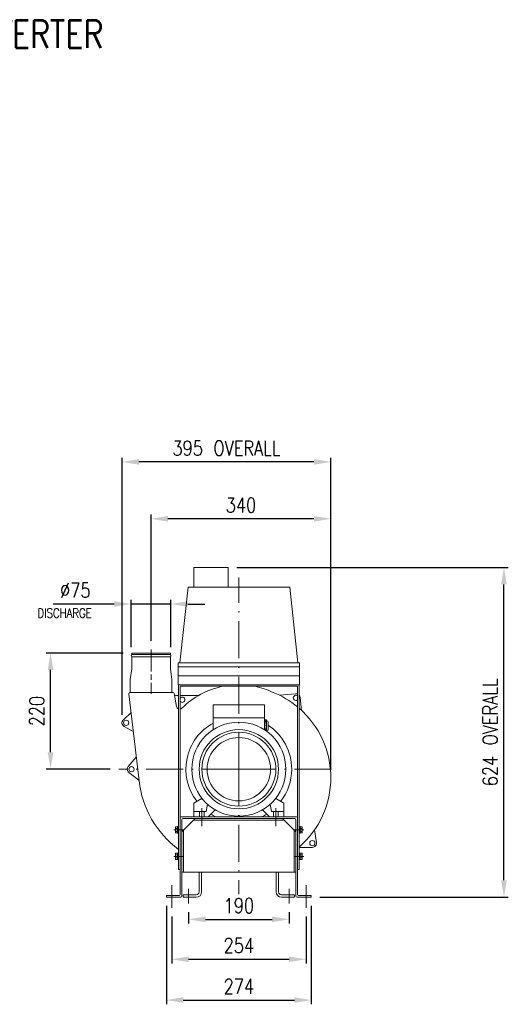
# Model space of a CAD drawing. Header units: millimetres. Extents: x 598 to 2717, y 165 to 2123.
# Tile 2 of 2: x 1786 to 2717, y 258 to 2123. Entities that reach past the tile are written whole.
import ezdxf

# ---------------------------------------------------------------- set-up
doc = ezdxf.new("R2010")
doc.units = ezdxf.units.MM
doc.header["$LTSCALE"] = 7
for name, pattern in [('AM_ISO08W050', [18, 12, -1.5, 3, -1.5]), ('AM_ISO08W050x2', [9, 6, -0.75, 1.5, -0.75]), ('GEN3A', [3.1, 2.5, -0.6]), ('GEN7', [15, 10, -2.5, 0, -2.5]), ('GEN7A', [7.5, 5, -1.25, 0, -1.25])]:
    doc.linetypes.add(name, pattern=pattern)
doc.layers.get('0').update_dxf_attribs({"color": 41, "lineweight": 20})
doc.layers.get('Defpoints').update_dxf_attribs({"lineweight": 20})
for name, color, linetype, lineweight in [('1', 9, 'Continuous', 9), ('2', 7, 'Continuous', 20), ('3', 6, 'GEN3A', 9), ('7', 4, 'GEN7', 9), ('7A', 4, 'GEN7A', 9), ('AM_0', 7, 'Continuous', 20), ('AM_0N', 7, 'Continuous', 20), ('AM_7', 4, 'AM_ISO08W050', 9), ('AM_7N', 4, 'AM_ISO08W050', 9)]:
    doc.layers.add(name, color=color, linetype=linetype, lineweight=lineweight)
doc.styles.add('NICK2', font='TXT.SHX', dxfattribs={"width": 0.8, "height": 17.5})
doc.styles.get("Standard").update_dxf_attribs({"font": 'txt.shx', "width": 0.8})
doc.dimstyles.new('A-NOTOL', dxfattribs={"dimscale": 8, "dimtxt": 3.5, "dimasz": 4, "dimexe": 1, "dimexo": 2, "dimgap": 1.5, "dimtad": 1, "dimdec": 0, "dimzin": 0, "dimdsep": 46, "dimtxsty": 'Standard', "dimcen": 2, "dimclrd": 1, "dimclre": 1, "dimclrt": 2, "dimadec": 0, "dimazin": 0, "dimtp": 0.1, "dimtm": 0.1, "dimtfac": 1, "dimtdec": 0, "dimtmove": 0, "dimatfit": 2, "dimfxl": 1, "dimtolj": 1, "dimarcsym": 0})

# ---------------------------------------------------------------- blocks, each defined once
blk = doc.blocks.new('*U25')
at = {"layer": 'AM_7', "linetype": 'AM_ISO08W050x2'}
blk.add_line((2095.4, 588.4), (2083.3, 588.4), dxfattribs=at)
blk = doc.blocks.new('*U26')
at = {"layer": 'AM_0N'}
for p, q in [((2084.7, 594.7), (2084.7, 582.2)), ((2086.3, 594.7), (2084.7, 594.7)), ((2084.7, 582.2), (2086.3, 582.2)), ((2086.3, 582.2), (2086.3, 594.7))]:
    blk.add_line(p, q, dxfattribs=at)
at = {"layer": 'AM_7N', "linetype": 'AM_ISO08W050x2'}
blk.add_line((2081.7, 588.4), (2089.3, 588.4), dxfattribs=at)
blk = doc.blocks.new('*U27')
at = {"layer": 'AM_0N'}
for p, q in [((2084.6, 544.7), (2084.6, 532.2)), ((2086.2, 544.7), (2084.6, 544.7)), ((2086.2, 532.2), (2086.2, 544.7)), ((2084.6, 532.2), (2086.2, 532.2))]:
    blk.add_line(p, q, dxfattribs=at)
at = {"layer": 'AM_7N', "linetype": 'AM_ISO08W050x2'}
blk.add_line((2081.6, 538.4), (2089.2, 538.4), dxfattribs=at)
blk = doc.blocks.new('*U28')
at = {"layer": 'AM_7', "linetype": 'AM_ISO08W050x2'}
blk.add_line((2095.4, 538.4), (2083.2, 538.4), dxfattribs=at)
blk = doc.blocks.new('*U29')
at = {"layer": 'AM_7', "linetype": 'AM_ISO08W050x2'}
blk.add_line((2305.5, 538.4), (2317.6, 538.4), dxfattribs=at)
blk = doc.blocks.new('*U30')
at = {"layer": 'AM_0N'}
for p, q in [((2314.6, 532.2), (2314.6, 544.7)), ((2314.6, 544.7), (2316.2, 544.7)), ((2316.2, 544.7), (2316.2, 532.2)), ((2316.2, 532.2), (2314.6, 532.2))]:
    blk.add_line(p, q, dxfattribs=at)
at = {"layer": 'AM_7N', "linetype": 'AM_ISO08W050x2'}
blk.add_line((2319.2, 538.4), (2311.6, 538.4), dxfattribs=at)
blk = doc.blocks.new('*U31')
at = {"layer": 'AM_0N'}
for p, q in [((2314.5, 582.2), (2314.5, 594.7)), ((2314.5, 594.7), (2316.1, 594.7)), ((2316.1, 582.2), (2314.5, 582.2)), ((2316.1, 594.7), (2316.1, 582.2))]:
    blk.add_line(p, q, dxfattribs=at)
at = {"layer": 'AM_7N', "linetype": 'AM_ISO08W050x2'}
blk.add_line((2319.1, 588.4), (2311.5, 588.4), dxfattribs=at)
blk = doc.blocks.new('*U32')
at = {"layer": 'AM_7', "linetype": 'AM_ISO08W050x2'}
blk.add_line((2305.4, 588.4), (2317.5, 588.4), dxfattribs=at)
blk = doc.blocks.new('*D4')
at = {"layer": '1', "color": 1, "lineweight": -2, "transparency": 16777216}
for p, q in [((2105.4, 432.9), (2105.4, 411.1)), ((2295.4, 432.8), (2295.4, 411.1)), ((2137.4, 419.1), (2263.4, 419.1))]:
    blk.add_line(p, q, dxfattribs=at)
at = {"layer": '1', "color": 1, "transparency": 16777216}
for points in [[(2137.4, 424.4), (2137.4, 413.7), (2105.4, 419.1)], [(2263.4, 424.4), (2263.4, 413.7), (2295.4, 419.1)]]:
    blk.add_solid(points, dxfattribs=at)
at = {"layer": 'Defpoints', "color": 0, "transparency": 16777216}
for p in [(2105.4, 448.9), (2295.4, 448.8), (2295.4, 419.1)]:
    blk.add_point(p, dxfattribs=at)
at = {"layer": '1', "color": 2, "transparency": 16777216, "insert": (2200.4, 445.1), "char_height": 28, "attachment_point": 5}
blk.add_mtext('\\A1;190', dxfattribs=at)
blk = doc.blocks.new('*D5')
at = {"layer": '1', "color": 1, "lineweight": -2, "transparency": 16777216}
for p, q in [((2073.4, 424.6), (2073.4, 335.5)), ((2327.4, 424.6), (2327.4, 335.5)), ((2105.4, 343.5), (2295.4, 343.5))]:
    blk.add_line(p, q, dxfattribs=at)
at = {"layer": '1', "color": 1, "transparency": 16777216}
for points in [[(2105.4, 348.8), (2105.4, 338.1), (2073.4, 343.5)], [(2295.4, 348.8), (2295.4, 338.1), (2327.4, 343.5)]]:
    blk.add_solid(points, dxfattribs=at)
at = {"layer": 'Defpoints', "color": 0, "transparency": 16777216}
for p in [(2073.4, 440.6), (2327.4, 440.6), (2327.4, 343.5)]:
    blk.add_point(p, dxfattribs=at)
at = {"layer": '1', "color": 2, "transparency": 16777216, "insert": (2200.4, 369.5), "char_height": 28, "attachment_point": 5}
blk.add_mtext('\\A1;254', dxfattribs=at)
blk = doc.blocks.new('*D6')
at = {"layer": '1', "color": 1, "lineweight": -2, "transparency": 16777216}
for p, q in [((2063.4, 445), (2063.4, 258.2)), ((2337.4, 445), (2337.4, 258.2)), ((2095.4, 266.2), (2305.4, 266.2))]:
    blk.add_line(p, q, dxfattribs=at)
at = {"layer": '1', "color": 1, "transparency": 16777216}
for points in [[(2095.4, 271.6), (2095.4, 260.9), (2063.4, 266.2)], [(2305.4, 271.6), (2305.4, 260.9), (2337.4, 266.2)]]:
    blk.add_solid(points, dxfattribs=at)
at = {"layer": 'Defpoints', "color": 0, "transparency": 16777216}
for p in [(2063.4, 461), (2337.4, 461), (2337.4, 266.2)]:
    blk.add_point(p, dxfattribs=at)
at = {"layer": '1', "color": 2, "transparency": 16777216, "insert": (2200.4, 292.2), "char_height": 28, "attachment_point": 5}
blk.add_mtext('\\A1;274', dxfattribs=at)
blk = doc.blocks.new('*D14')
at = {"layer": '1', "color": 1, "lineweight": -2, "transparency": 16777216}
for p, q in [((2034.4, 946.2), (2034.4, 1185.5)), ((2342.4, 1177.5), (2066.4, 1177.5)), ((2374.4, 703.4), (2374.4, 1185.5))]:
    blk.add_line(p, q, dxfattribs=at)
at = {"layer": '1', "color": 1, "transparency": 16777216}
for points in [[(2066.4, 1182.8), (2066.4, 1172.1), (2034.4, 1177.5)], [(2342.4, 1182.8), (2342.4, 1172.1), (2374.4, 1177.5)]]:
    blk.add_solid(points, dxfattribs=at)
at = {"layer": 'Defpoints', "color": 0, "transparency": 16777216}
for p in [(2034.4, 1177.5), (2034.4, 930.2), (2374.4, 687.4)]:
    blk.add_point(p, dxfattribs=at)
at = {"layer": '1', "color": 2, "transparency": 16777216, "insert": (2204.4, 1203.5), "char_height": 28, "attachment_point": 5}
blk.add_mtext('\\A1;340', dxfattribs=at)
blk = doc.blocks.new('*D15')
at = {"layer": '1', "color": 1, "lineweight": -2, "transparency": 16777216}
for p, q in [((1981.9, 923.4), (1836.3, 923.4)), ((1844.3, 735.4), (1844.3, 891.4)), ((1957.4, 703.4), (1836.3, 703.4))]:
    blk.add_line(p, q, dxfattribs=at)
at = {"layer": '1', "color": 1, "transparency": 16777216}
for points in [[(1839, 891.4), (1849.7, 891.4), (1844.3, 923.4)], [(1839, 735.4), (1849.7, 735.4), (1844.3, 703.4)]]:
    blk.add_solid(points, dxfattribs=at)
at = {"layer": 'Defpoints', "color": 0, "transparency": 16777216}
for p in [(1844.3, 923.4), (1997.9, 923.4), (1973.4, 703.4)]:
    blk.add_point(p, dxfattribs=at)
at = {"layer": '1', "color": 2, "transparency": 16777216, "insert": (1818.3, 813.4), "char_height": 28, "attachment_point": 5, "rotation": 90}
blk.add_mtext('\\A1;220', dxfattribs=at)
blk = doc.blocks.new('*D16')
at = {"layer": '1', "color": 1, "lineweight": -2, "transparency": 16777216}
for p, q in [((1964.9, 1016.2), (1849.2, 1016.2)), ((1996.9, 934.4), (1996.9, 1024.2)), ((2071.9, 1016.2), (1996.9, 1016.2)), ((2071.9, 934.4), (2071.9, 1024.2)), ((2103.9, 1016.2), (2135.9, 1016.2))]:
    blk.add_line(p, q, dxfattribs=at)
at = {"layer": '1', "color": 1, "transparency": 16777216}
for points in [[(1964.9, 1021.5), (1964.9, 1010.9), (1996.9, 1016.2)], [(2103.9, 1021.5), (2103.9, 1010.9), (2071.9, 1016.2)]]:
    blk.add_solid(points, dxfattribs=at)
at = {"layer": 'Defpoints', "color": 0, "transparency": 16777216}
for p in [(1996.9, 1016.2), (1996.9, 918.4), (2071.9, 918.4)]:
    blk.add_point(p, dxfattribs=at)
at = {"layer": '1', "color": 2, "transparency": 16777216, "insert": (1891.1, 1042.2), "char_height": 28, "attachment_point": 5}
blk.add_mtext('\\A1;%%c75', dxfattribs=at)
blk = doc.blocks.new('*D18')
at = {"layer": '1', "color": 1, "lineweight": -2, "transparency": 16777216}
for p, q in [((2196.5, 1085.4), (2709.7, 1085.4)), ((2701.7, 493), (2701.7, 1053.4)), ((2353.4, 461), (2709.7, 461))]:
    blk.add_line(p, q, dxfattribs=at)
at = {"layer": '1', "color": 1, "transparency": 16777216}
for points in [[(2696.4, 1053.4), (2707, 1053.4), (2701.7, 1085.4)], [(2696.4, 493), (2707, 493), (2701.7, 461)]]:
    blk.add_solid(points, dxfattribs=at)
at = {"layer": 'Defpoints', "color": 0, "transparency": 16777216}
for p in [(2180.5, 1085.4), (2701.7, 1085.4), (2337.4, 461)]:
    blk.add_point(p, dxfattribs=at)
at = {"layer": '1', "color": 2, "transparency": 16777216, "insert": (2675.7, 773.2), "char_height": 28, "attachment_point": 5, "rotation": 90}
blk.add_mtext('\\A1;624 OVERALL', dxfattribs=at)
blk = doc.blocks.new('*D19')
at = {"layer": '1', "color": 1, "lineweight": -2, "transparency": 16777216}
for p, q in [((1979.5, 806.3), (1979.5, 1293.2)), ((2374.4, 703.4), (2374.4, 1293.2)), ((2342.4, 1285.2), (2011.5, 1285.2))]:
    blk.add_line(p, q, dxfattribs=at)
at = {"layer": '1', "color": 1, "transparency": 16777216}
for points in [[(2011.5, 1290.5), (2011.5, 1279.9), (1979.5, 1285.2)], [(2342.4, 1290.5), (2342.4, 1279.9), (2374.4, 1285.2)]]:
    blk.add_solid(points, dxfattribs=at)
at = {"layer": 'Defpoints', "color": 0, "transparency": 16777216}
for p in [(1979.5, 1285.2), (1979.5, 790.3), (2374.4, 687.4)]:
    blk.add_point(p, dxfattribs=at)
at = {"layer": '1', "color": 2, "transparency": 16777216, "insert": (2176.9, 1311.2), "char_height": 28, "attachment_point": 5}
blk.add_mtext('\\A1;395 OVERALL', dxfattribs=at)

msp = doc.modelspace()

# ---------------------------------------------------------------- linework, layer by layer
for p, q in [((2086.3, 863.4), (2314.5, 863.4)), ((2086.3, 513.4), (2086.3, 863.4)), ((2089.3, 860.4), (2311.5, 860.4)), ((2089.3, 513.4), (2089.3, 860.4)), ((2311.5, 513.4), (2311.5, 860.4)), ((2314.5, 513.4), (2314.5, 863.4)), ((2086.3, 513.4), (2089.3, 513.4)), ((2311.5, 513.4), (2314.5, 513.4))]:
    msp.add_line(p, q)
at = {"layer": '2'}
for p, q in [((2115.5, 1085.4), (2180.5, 1085.4)), ((2115.5, 1048.2), (2115.5, 1085.4)), ((2180.5, 1048.2), (2180.5, 1085.4)), ((2088.9, 904.5), (2104.3, 1048.2)), ((2296.6, 1048.2), (2104.3, 1048.2)), ((2312, 904.5), (2296.6, 1048.2)), ((1997.9, 923.4), (2034.4, 923.4)), ((1997.9, 920.7), (1997.9, 923.4)), ((2070.9, 920.7), (1997.9, 920.7)), ((2070.9, 916.2), (1997.9, 916.2)), ((1997.9, 916.2), (1997.9, 893.5)), ((2070.9, 923.4), (2034.4, 923.4)), ((2070.9, 920.7), (2070.9, 923.4)), ((2070.9, 916.2), (2070.9, 893.5)), ((2085.4, 904.5), (2315.4, 904.5)), ((2085.4, 904.5), (2085.4, 863.4)), ((2085.4, 897.1), (2315.4, 897.1)), ((2315.4, 863.4), (2315.4, 904.5)), ((1997.9, 893.5), (1995.2, 873.5)), ((2070.9, 893.5), (2073.6, 873.5)), ((2085.4, 880.5), (2315.4, 880.5)), ((1995.2, 873.5), (1995.2, 848.4)), ((2073.6, 873.5), (2073.6, 848.4)), ((2085.4, 863.4), (2315.4, 863.4)), ((1992.6, 846.2), (2011.7, 681.5)), ((2076.4, 848.4), (1994.6, 848.4)), ((1995.2, 848.4), (2073.6, 848.4)), ((2078.4, 846.8), (2082.7, 822.1)), ((2080.8, 842.8), (2086.3, 842.8)), ((2089.3, 842.8), (2124, 842.8)), ((2277.4, 843.5), (2307.7, 846.4)), ((2319.1, 814.7), (2316.4, 839.3)), ((2248.9, 825.4), (2151.9, 825.4)), ((2151.9, 825.4), (2151.9, 778.1)), ((2248.9, 825.4), (2248.9, 778.1)), ((1996.7, 810.8), (1982, 797.1)), ((2000.8, 774.7), (1983.5, 784.2)), ((2248.9, 800.4), (2151.9, 800.4)), ((2252.9, 796.7), (2248.9, 796.7)), ((2252.9, 795.4), (2248.9, 795.4)), ((2252.9, 794.4), (2248.9, 794.4)), ((2252.9, 792.4), (2248.9, 792.4)), ((2252.9, 789.4), (2248.9, 789.4)), ((2252.9, 785.4), (2248.9, 785.4)), ((2252.9, 796.7), (2252.9, 776.2)), ((2253.9, 794.7), (2252.9, 794.7)), ((2255.9, 792.7), (2255.9, 778.2)), ((2252.9, 781.4), (2248.9, 781.4)), ((2252.9, 778.4), (2248.9, 778.4)), ((2252.9, 776.4), (2251.3, 776.4)), ((2253.9, 776.2), (2251.7, 776.2)), ((2006.5, 726.3), (1991.4, 708.7)), ((2011.6, 682.4), (1992.5, 697.1)), ((2115.4, 639.4), (2130.7, 648.2)), ((2115.4, 613.4), (2115.4, 639.4)), ((2138.9, 623.4), (2141.2, 637)), ((2262, 623.4), (2259.6, 637)), ((2285.4, 639.4), (2270.2, 648.2)), ((2285.4, 613.4), (2285.4, 639.4)), ((2115.4, 623.4), (2138.9, 623.4)), ((2142.4, 613.4), (2155.6, 626.6)), ((2258.4, 613.4), (2245.3, 626.6)), ((2285.4, 623.4), (2262, 623.4)), ((2089.3, 611.4), (2089.3, 466.2)), ((2309.5, 613.4), (2091.3, 613.4)), ((2117.8, 610.3), (2092.4, 584.9)), ((2092.4, 463), (2092.4, 608.3)), ((2094.4, 610.3), (2306.4, 610.3)), ((2114.7, 607.2), (2286.1, 607.2)), ((2115.4, 613.4), (2142.4, 613.4)), ((2285.4, 613.4), (2258.4, 613.4)), ((2283, 610.3), (2308.4, 584.9)), ((2308.4, 463), (2308.4, 608.3)), ((2311.5, 611.4), (2311.5, 466.2)), ((2095.6, 588), (2095.6, 508.3)), ((2305.3, 588), (2305.3, 508.3)), ((2343.7, 588.7), (2347.3, 564.6)), ((2086.1, 551.7), (2086.3, 551)), ((2314.5, 555.3), (2339.5, 555.4)), ((2092.4, 508.3), (2308.4, 508.3)), ((2125.4, 471), (2125.4, 508.3)), ((2129.9, 508.3), (2129.9, 471)), ((2270.9, 508.3), (2270.9, 471)), ((2275.4, 508.3), (2275.4, 471)), ((2063.4, 464.2), (2087.3, 464.2)), ((2063.4, 464.2), (2063.4, 461)), ((2063.4, 461), (2090.4, 461)), ((2095.4, 461), (2095.4, 465.5)), ((2095.4, 465.5), (2119.9, 465.5)), ((2095.4, 461), (2119.9, 461)), ((2305.4, 465.5), (2280.9, 465.5)), ((2280.9, 461), (2305.4, 461)), ((2305.4, 465.5), (2305.4, 461)), ((2310.4, 461), (2337.4, 461)), ((2313.5, 464.2), (2337.4, 464.2)), ((2337.4, 464.2), (2337.4, 461))]:
    msp.add_line(p, q, dxfattribs=at)
for centre, radius in [((1987.4, 791.2), 5), ((2200.4, 703.4), 89), ((2200.4, 703.4), 75), ((2200.4, 703.4), 70), ((2200.4, 703.4), 60), ((1997.4, 703.4), 5), ((2339.4, 563.4), 5)]:
    msp.add_circle(centre, radius, dxfattribs=at)
for centre, radius, start, end in [((1999.9, 918.4), 3, 131.8103, 228.1897), ((2068.9, 918.4), 3, 311.8103, 48.1897), ((2200.4, 711.4), 152, 101.4023, 135.0371), ((2200.4, 711.4), 152, 64.6966, 78.5977), ((1994.6, 846.4), 2, 90, 186.6093), ((2076.4, 846.4), 2, 9.8702, 90), ((2080.8, 844.8), 2, 189.8694, 270), ((2093.4, 834.9), 5, 215.0273, 144.9727), ((2200.4, 687.4), 174, 50.311, 68.0763), ((2308.4, 838.4), 5, 51.3912, 308.6088), ((2308.4, 838.4), 8, 67.0455, 95.5067), ((2308.4, 838.4), 8, 6.2714, 40.093), ((2088.6, 823.1), 6, 189.8696, 247.2024), ((2088.6, 823.1), 6, 276.4608, 315.0372), ((2200.4, 687.4), 174, 310.9851, 49.0149), ((1987.4, 791.2), 8, 132.8872, 241.164), ((2200.4, 703.4), 100, 119.0125, 217.4667), ((2253.9, 792.7), 2, 0, 90), ((2200.4, 703.4), 100, 0, 56.2893), ((2253.9, 778.2), 2, 270, 0), ((1997.4, 703.4), 8, 139.2942, 232.3439), ((2200.4, 703.4), 100, 322.5333, 359.8122), ((2200.4, 703.4), 190, 186.6187, 233.0184), ((2200.4, 703.4), 100, 238.0778, 244.1581), ((2200.4, 703.4), 100, 295.8419, 301.9222), ((2091.3, 611.4), 2, 90, 180), ((2094.4, 608.3), 2, 90, 180), ((2306.4, 608.3), 2, 0, 90), ((2309.5, 611.4), 2, 0, 90), ((2339.4, 563.4), 8, 270.1792, 8.6829), ((2087.3, 466.2), 2, 270, 0), ((2119.9, 471), 10, 270, 0), ((2119.9, 471), 5.5, 270, 0), ((2280.9, 471), 10, 180, 270), ((2280.9, 471), 5.5, 180, 270), ((2313.5, 466.2), 2, 180, 270), ((2090.4, 463), 2, 270, 0), ((2310.4, 463), 2, 180, 270)]:
    msp.add_arc(centre, radius, start, end, dxfattribs=at)
at = {"layer": '3'}
for p, q in [((2125.9, 613.4), (2125.9, 623.4)), ((2134.9, 613.4), (2134.9, 623.4)), ((2265.9, 613.4), (2265.9, 623.4)), ((2274.9, 613.4), (2274.9, 623.4))]:
    msp.add_line(p, q, dxfattribs=at)
at = {"layer": '7'}
for p, q in [((2200.4, 703.4), (2200.4, 1066.2)), ((2200.4, 703.4), (1973.4, 703.4)), ((2200.4, 703.4), (2200.4, 466.5)), ((2200.4, 703.4), (2390.5, 703.4)), ((2130.4, 629.7), (2130.4, 595.4)), ((2270.4, 629.7), (2270.4, 595.4)), ((2073.4, 484), (2073.4, 440.6)), ((2327.4, 484), (2327.4, 440.6))]:
    msp.add_line(p, q, dxfattribs=at)
at = {"layer": '7A'}
for p, q in [((2105.4, 476.6), (2105.4, 448.9)), ((2295.4, 476.6), (2295.4, 448.8))]:
    msp.add_line(p, q, dxfattribs=at)
at = {"layer": 'AM_0N'}
for p, q in [((2081, 594.2), (2080.6, 593.4)), ((2080.6, 593.4), (2080.6, 583.4)), ((2081, 582.7), (2080.6, 583.4)), ((2081, 594.2), (2084.4, 594.2)), ((2081, 591.3), (2084.4, 591.3)), ((2081, 585.6), (2084.4, 585.6)), ((2081, 582.7), (2084.4, 582.7)), ((2084.4, 593.2), (2084.4, 594.2)), ((2084.4, 583.7), (2084.4, 593.2)), ((2084.4, 593.2), (2084.7, 593.2)), ((2084.4, 583.7), (2084.7, 583.7)), ((2084.4, 582.7), (2084.4, 583.7)), ((2316.4, 593.2), (2316.1, 593.2)), ((2316.4, 583.7), (2316.1, 583.7)), ((2319.8, 594.2), (2316.4, 594.2)), ((2316.4, 593.2), (2316.4, 594.2)), ((2316.4, 583.7), (2316.4, 593.2)), ((2319.8, 591.3), (2316.4, 591.3)), ((2319.8, 585.6), (2316.4, 585.6)), ((2316.4, 582.7), (2316.4, 583.7)), ((2319.8, 582.7), (2316.4, 582.7)), ((2319.8, 594.2), (2320.3, 593.4)), ((2319.8, 582.7), (2320.3, 583.4)), ((2320.3, 593.4), (2320.3, 583.4)), ((2080.9, 544.2), (2080.5, 543.4)), ((2080.5, 543.4), (2080.5, 533.4)), ((2080.9, 544.2), (2084.3, 544.2)), ((2080.9, 541.3), (2084.3, 541.3)), ((2084.3, 543.2), (2084.3, 544.2)), ((2084.3, 543.2), (2084.6, 543.2)), ((2084.3, 533.7), (2084.3, 543.2)), ((2316.5, 543.2), (2316.2, 543.2)), ((2316.5, 543.2), (2316.5, 544.2)), ((2319.9, 544.2), (2316.5, 544.2)), ((2316.5, 533.7), (2316.5, 543.2)), ((2319.9, 541.3), (2316.5, 541.3)), ((2319.9, 544.2), (2320.4, 543.4)), ((2320.4, 543.4), (2320.4, 533.4)), ((2080.9, 532.7), (2080.5, 533.4)), ((2080.9, 535.6), (2084.3, 535.6)), ((2080.9, 532.7), (2084.3, 532.7)), ((2084.3, 532.7), (2084.3, 533.7)), ((2084.3, 533.7), (2084.6, 533.7)), ((2316.5, 533.7), (2316.2, 533.7)), ((2319.9, 535.6), (2316.5, 535.6)), ((2316.5, 532.7), (2316.5, 533.7)), ((2319.9, 532.7), (2316.5, 532.7)), ((2319.9, 532.7), (2320.4, 533.4))]:
    msp.add_line(p, q, dxfattribs=at)
for centre, radius, start, end in [((2083.1, 592.8), 2.55, 154.4469, 214.4469), ((2090.1, 588.4), 9.55, 162.3875, 197.6125), ((2083.1, 584.1), 2.55, 145.5531, 205.5531), ((2317.7, 592.8), 2.55, 325.5531, 25.5531), ((2310.7, 588.4), 9.55, 342.3875, 17.6125), ((2317.7, 584.1), 2.55, 334.4469, 34.4469), ((2083, 542.8), 2.55, 154.4469, 214.4469), ((2090, 538.4), 9.55, 162.3875, 197.6125), ((2317.8, 542.8), 2.55, 325.5531, 25.5531), ((2310.8, 538.4), 9.55, 342.3875, 17.6125), ((2083, 534.1), 2.55, 145.5531, 205.5531), ((2317.8, 534.1), 2.55, 334.4469, 34.4469)]:
    msp.add_arc(centre, radius, start, end, dxfattribs=at)
at = {"layer": 'AM_7', "linetype": 'AM_ISO08W050x2'}
msp.add_line((2034.4, 930.2), (2034.4, 845.9), dxfattribs=at)
at = {"layer": 'AM_7N', "linetype": 'AM_ISO08W050x2'}
for p, q in [((2077.6, 588.4), (2092.6, 588.4)), ((2323.3, 588.4), (2308.2, 588.4)), ((2077.5, 538.4), (2092.6, 538.4)), ((2323.4, 538.4), (2308.3, 538.4))]:
    msp.add_line(p, q, dxfattribs=at)

# ---------------------------------------------------------------- block references
at = {"layer": 'AM_0'}
for name in ['*U25', '*U32', '*U28', '*U29']:
    msp.add_blockref(name, (0, 0), dxfattribs=at)
at = {"layer": 'AM_0N'}
for name in ['*U26', '*U31', '*U27', '*U30']:
    msp.add_blockref(name, (0, 0), dxfattribs=at)

# ---------------------------------------------------------------- texts
at = {"layer": '1', "style": 'NICK2', "width": 0.8}
for s, height, p in [('5MS11-080 + INVERTER', 52.5, (1221.3, 2069.1)), ('DISCHARGE', 17.5, (1819.6, 990.2))]:
    msp.add_text(s, height=height, dxfattribs=at).set_placement(p)

# ---------------------------------------------------------------- dimensions: what is measured, and where the dimension line sits
at = {"layer": '1'}
dim = msp.add_linear_dim(base=(1979.5, 1285.2), p1=(2374.4, 687.4), p2=(1979.5, 790.3), text='<> OVERALL', dimstyle='A-NOTOL', dxfattribs=at)
dim.commit()
dim.dimension.update_dxf_attribs({"geometry": '*D19', "text_midpoint": (2176.9, 1311.2)})
for base, p1, p2, picture, middle in [((2034.4, 1177.5), (2374.4, 687.4), (2034.4, 930.2), '*D14', (2204.4, 1203.5)), ((2337.4, 266.2), (2063.4, 461), (2337.4, 461), '*D6', (2200.4, 292.2)), ((2295.4, 419.1), (2105.4, 448.9), (2295.4, 448.8), '*D4', (2200.4, 445.1)), ((2327.4, 343.5), (2073.4, 440.6), (2327.4, 440.6), '*D5', (2200.4, 369.5))]:
    dim = msp.add_linear_dim(base=base, p1=p1, p2=p2, dimstyle='A-NOTOL', dxfattribs=at)
    dim.commit()
    dim.dimension.update_dxf_attribs({"geometry": picture, "text_midpoint": middle})
dim = msp.add_linear_dim(base=(2701.7, 1085.4), p1=(2337.4, 461), p2=(2180.5, 1085.4), angle=90, text='<> OVERALL', dimstyle='A-NOTOL', dxfattribs=at)
dim.commit()
dim.dimension.update_dxf_attribs({"geometry": '*D18', "text_midpoint": (2675.7, 773.2)})
dim = msp.add_linear_dim(base=(1996.9, 1016.2), p1=(2071.9, 918.4), p2=(1996.9, 918.4), text='%%c<>', dimstyle='A-NOTOL', dxfattribs=at)
dim.commit()
dim.dimension.update_dxf_attribs({"geometry": '*D16', "text_midpoint": (1891.1, 1016.2), "dimtype": 160})
dim = msp.add_linear_dim(base=(1844.3, 923.4), p1=(1973.4, 703.4), p2=(1997.9, 923.4), angle=90, dimstyle='A-NOTOL', dxfattribs=at)
dim.commit()
dim.dimension.update_dxf_attribs({"geometry": '*D15', "text_midpoint": (1818.3, 813.4)})

doc.saveas('drawing.dxf')
